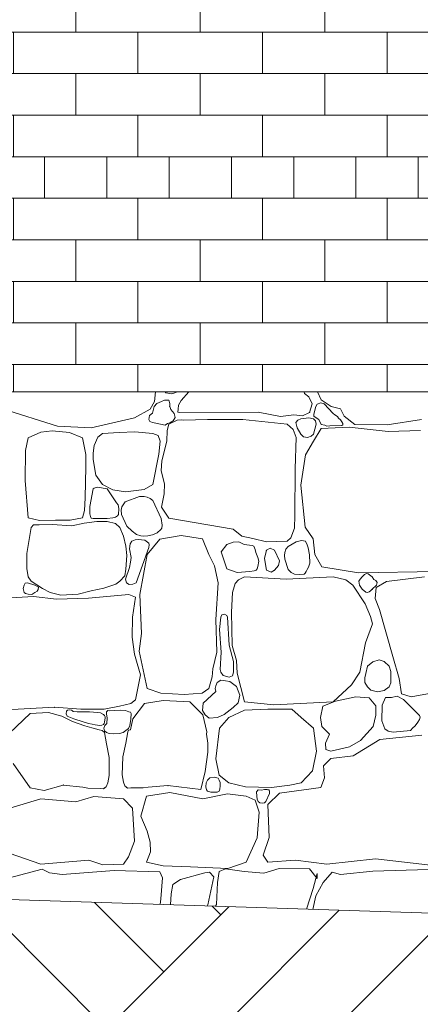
# Model space of a CAD drawing. Header units: millimetres. Extents: x 16408 to 141596, y -21057 to 26364.
# Tile 121 of 138: x 81948 to 82594, y -5567 to -3980. Entities that reach past the tile are written whole.
import ezdxf

# ---------------------------------------------------------------- set-up
doc = ezdxf.new("R2010")
doc.units = ezdxf.units.MM
doc.header["$MEASUREMENT"] = 0
doc.linetypes.add('Wipeout_Contour', pattern=[1000, 0, -1000])
doc.layers.add('0_Nr_pióra__1', color=7, linetype='Continuous', lineweight=13)
doc.layers.add('0_Nr_pióra__101', color=7, linetype='Continuous', lineweight=5, true_color=0xb2b2b2)
doc.layers.add('_elementy3d_Nr_pióra__101', color=7, linetype='Continuous', lineweight=5, true_color=0xb2b2b2)
doc.layers.add('_elementy3d', color=7, linetype='Continuous')

# ---------------------------------------------------------------- blocks, each defined once
blk = doc.blocks.new('*X4')
at = {"layer": '_elementy3d_Nr_pióra__101', "color": 253, "linetype": 'Continuous', "lineweight": 5, "true_color": 0xb2b2b2}
for p, q in [((82166.9, -4580), (82165.2, -4595.4)), ((82182.4, -4580), (82183.8, -4581.8)), ((82183.8, -4581.8), (82186.6, -4582.4)), ((82186.6, -4582.4), (82192.2, -4583.4)), ((82192.2, -4583.4), (82196.7, -4582.1)), ((82196.7, -4582.1), (82202.6, -4580)), ((82220.5, -4580), (82208.3, -4594.2)), ((82407.4, -4582.8), (82407, -4580)), ((82414.4, -4588.3), (82407.4, -4582.8)), ((82428.3, -4580), (82434.4, -4592.7)), ((82165.2, -4595.4), (82158.5, -4607.8)), ((82164.7, -4603.4), (82162.2, -4614.2)), ((82169.3, -4599), (82164.7, -4603.4)), ((82176.4, -4595.8), (82169.3, -4599)), ((82181.7, -4593.6), (82176.4, -4595.8)), ((82188.2, -4593.7), (82181.7, -4593.6)), ((82190.3, -4598.6), (82188.2, -4593.7)), ((82190, -4603.4), (82190.3, -4598.6)), ((82191.7, -4608.3), (82190, -4603.4)), ((82203.9, -4601.7), (82203.3, -4608)), ((82208.3, -4594.2), (82203.9, -4601.7)), ((82419.6, -4599.6), (82414.4, -4588.3)), ((82415.6, -4613.3), (82419.6, -4599.6)), ((82427.6, -4600.1), (82425.4, -4603.9)), ((82433.6, -4598), (82427.6, -4600.1)), ((82438.9, -4599.6), (82433.6, -4598)), ((82434.4, -4592.7), (82450.5, -4603.4)), ((82453.4, -4614.9), (82438.9, -4599.6)), ((82450.5, -4603.4), (82465.4, -4607.3)), ((82008.9, -4635.5), (81920, -4607.6)), ((82158.5, -4607.8), (82133, -4621.9)), ((82157.5, -4618), (82156.1, -4624.7)), ((82162.2, -4614.2), (82157.5, -4618)), ((82196.9, -4615.2), (82191.7, -4608.3)), ((82198.4, -4621.5), (82196.9, -4615.2)), ((82203.3, -4608), (82203.2, -4612.9)), ((82203.2, -4612.9), (82205.8, -4613.3)), ((82205.8, -4613.3), (82332.6, -4613)), ((82332.6, -4613), (82368.6, -4620)), ((82368.6, -4620), (82389.9, -4617)), ((82389.9, -4617), (82404, -4618.5)), ((82404, -4618.5), (82415.6, -4613.3)), ((82425.4, -4603.9), (82422.2, -4616.2)), ((82422.2, -4616.2), (82422.4, -4619.3)), ((82422.4, -4619.3), (82424.3, -4621)), ((82456.5, -4617.2), (82453.4, -4614.9)), ((82460.8, -4620), (82456.5, -4617.2)), ((82465.4, -4607.3), (82471.1, -4619)), ((82471.1, -4619), (82488.7, -4632.6)), ((82133, -4621.9), (82063.2, -4638.2)), ((82156.1, -4624.7), (82158, -4627.8)), ((82158, -4627.8), (82159.3, -4628.2)), ((82159.3, -4628.2), (82162, -4629.6)), ((82162, -4629.6), (82164.7, -4629.9)), ((82164.7, -4629.9), (82182.5, -4633.8)), ((82182.5, -4633.8), (82186.4, -4630.9)), ((82188.5, -4632.3), (82185.6, -4642.3)), ((82186.4, -4630.9), (82190, -4629.9)), ((82202.1, -4625.5), (82188.5, -4632.3)), ((82190, -4629.9), (82195.5, -4626.9)), ((82195.5, -4626.9), (82197.3, -4624.3)), ((82197.3, -4624.3), (82198.4, -4621.5)), ((82209, -4625.1), (82202.1, -4625.5)), ((82212.3, -4625.7), (82209, -4625.1)), ((82250.7, -4624.7), (82212.3, -4625.7)), ((82307.9, -4624.4), (82250.7, -4624.7)), ((82379.2, -4632.3), (82307.9, -4624.4)), ((82388.8, -4640.8), (82379.2, -4632.3)), ((82396.4, -4625.5), (82393.6, -4629.4)), ((82393.6, -4629.4), (82395.4, -4637.9)), ((82401.5, -4623.4), (82396.4, -4625.5)), ((82414.1, -4622.1), (82401.5, -4623.4)), ((82421.6, -4623.4), (82414.1, -4622.1)), ((82425.2, -4626.8), (82421.6, -4623.4)), ((82421.6, -4648.2), (82426.1, -4632.2)), ((82424.3, -4621), (82430.4, -4624.7)), ((82426.1, -4632.2), (82425.2, -4626.8)), ((82430.4, -4624.7), (82434.3, -4632.7)), ((82434.3, -4632.7), (82439.9, -4633.8)), ((82439.9, -4633.8), (82443.2, -4635.2)), ((82443.2, -4635.2), (82448.1, -4634.9)), ((82448.1, -4634.9), (82467.5, -4634.3)), ((82462.3, -4622.7), (82460.8, -4620)), ((82465.4, -4625.4), (82462.3, -4622.7)), ((82467.7, -4628.6), (82465.4, -4625.4)), ((82467.5, -4634.3), (82469, -4633.2)), ((82468.9, -4631.2), (82467.7, -4628.6)), ((82469, -4633.2), (82468.9, -4631.2)), ((82488.7, -4632.6), (82540.7, -4633.1)), ((82540.7, -4633.1), (82596.2, -4624.4)), ((81982, -4644.8), (81961.7, -4654.4)), ((82000.2, -4642.7), (81982, -4644.8)), ((82028, -4645.5), (82000.2, -4642.7)), ((82063.2, -4638.2), (82008.9, -4635.5)), ((82049.4, -4654.4), (82028, -4645.5)), ((82081.2, -4647.2), (82073.7, -4653.1)), ((82108.1, -4645.5), (82081.2, -4647.2)), ((82133.4, -4644.6), (82108.1, -4645.5)), ((82162.6, -4647.2), (82133.4, -4644.6)), ((82171.3, -4650.5), (82162.6, -4647.2)), ((82174.5, -4659.7), (82171.3, -4650.5)), ((82185.6, -4642.3), (82185.3, -4659.4)), ((82393.8, -4653.8), (82388.8, -4640.8)), ((82395.4, -4637.9), (82401.5, -4648.2)), ((82401.5, -4648.2), (82405.5, -4652.8)), ((82418.1, -4651.6), (82421.6, -4648.2)), ((82434.4, -4639.3), (82421.6, -4659.8)), ((82479.5, -4636.8), (82434.4, -4639.3)), ((82542.4, -4644), (82479.5, -4636.8)), ((82594.7, -4642.2), (82542.4, -4644)), ((81961.7, -4654.4), (81957.4, -4674.5)), ((82054.6, -4681.1), (82049.4, -4654.4)), ((82068.2, -4666.7), (82066.1, -4678.8)), ((82073.7, -4653.1), (82068.2, -4666.7)), ((82172.1, -4680.3), (82174.5, -4659.7)), ((82185.3, -4659.4), (82177.2, -4691.5)), ((82392.5, -4704.2), (82393.8, -4653.8)), ((82405.5, -4652.8), (82412, -4653.5)), ((82421.6, -4659.8), (82408.7, -4681.6)), ((82412, -4653.5), (82418.1, -4651.6)), ((81957.4, -4674.5), (81956.4, -4723)), ((82054.4, -4700.9), (82054.6, -4681.1)), ((82066.1, -4678.8), (82066.3, -4689)), ((82162.6, -4729.2), (82172.1, -4680.3)), ((82408.7, -4681.6), (82401.5, -4730.4)), ((82066.3, -4689), (82070.4, -4714.1)), ((82177.2, -4691.5), (82176.1, -4707.2)), ((82053.7, -4751.1), (82054.4, -4700.9)), ((82070.4, -4714.1), (82081.2, -4729.2)), ((82176.1, -4707.2), (82181.6, -4728.2)), ((82391.8, -4779.6), (82392.5, -4704.2)), ((81956.4, -4723), (81961.7, -4783.2)), ((82081.2, -4729.2), (82098, -4737.8)), ((82148.6, -4737.5), (82162.6, -4729.2)), ((82181.6, -4728.2), (82180.7, -4744.6)), ((82401.5, -4730.4), (82408.4, -4798)), ((82066.3, -4736.4), (82061, -4764.8)), ((82068.2, -4735.1), (82066.3, -4736.4)), ((82073.3, -4733.7), (82068.2, -4735.1)), ((82088.9, -4736.4), (82073.3, -4733.7)), ((82099.5, -4752.4), (82088.9, -4736.4)), ((82098, -4737.8), (82118.5, -4741.1)), ((82118.5, -4741.1), (82148.6, -4737.5)), ((82180.7, -4744.6), (82176.4, -4766.1)), ((82052.2, -4771.2), (82053.7, -4751.1)), ((82104.1, -4758.9), (82099.5, -4752.4)), ((82106.9, -4762), (82104.1, -4758.9)), ((82107.8, -4768), (82106.9, -4762)), ((82117.9, -4757.4), (82112.6, -4765.5)), ((82140.9, -4749), (82117.9, -4757.4)), ((82148.5, -4748.7), (82140.9, -4749)), ((82153.3, -4749.8), (82148.5, -4748.7)), ((82158.4, -4752), (82153.3, -4749.8)), ((82162.5, -4755.4), (82158.4, -4752)), ((82176, -4784), (82162.5, -4755.4)), ((82049.4, -4783.2), (82052.2, -4771.2)), ((82061, -4764.8), (82060.8, -4776.9)), ((82060.8, -4776.9), (82062.3, -4781.1)), ((82105.8, -4779.8), (82107, -4777.8)), ((82107, -4777.8), (82107.8, -4768)), ((82112.6, -4765.5), (82111.4, -4770.9)), ((82111.4, -4770.9), (82112.3, -4777.6)), ((82112.3, -4777.6), (82120.6, -4796.8)), ((82176.4, -4766.1), (82188.5, -4783.9)), ((81961.7, -4783.2), (81979.9, -4787.3)), ((82000, -4794.1), (81979.2, -4794.4)), ((81979.9, -4787.3), (82005.4, -4787)), ((82031.8, -4796.1), (82000, -4794.1)), ((82005.4, -4787), (82029.5, -4786.9)), ((82029.5, -4786.9), (82049.4, -4783.2)), ((82051.8, -4791.7), (82031.8, -4796.1)), ((82072.2, -4788.9), (82051.8, -4791.7)), ((82062.3, -4781.1), (82063.3, -4783.5)), ((82063.3, -4783.5), (82066.3, -4784)), ((82066.3, -4784), (82088.9, -4784)), ((82089.2, -4789.2), (82072.2, -4788.9)), ((82088.9, -4784), (82098.2, -4783.2)), ((82102.4, -4792.1), (82089.2, -4789.2)), ((82098.2, -4783.2), (82102.6, -4782.2)), ((82109.6, -4798.9), (82102.4, -4792.1)), ((82102.6, -4782.2), (82105.8, -4779.8)), ((82177.7, -4794.9), (82176, -4784)), ((82188.5, -4783.9), (82292.5, -4801.6)), ((82391.3, -4799.7), (82391.8, -4779.6)), ((81966.4, -4798.9), (81959.1, -4840.8)), ((81970.2, -4794.7), (81966.4, -4798.9)), ((81979.2, -4794.4), (81970.2, -4794.7)), ((82115.4, -4812.6), (82109.6, -4798.9)), ((82120.6, -4796.8), (82129.5, -4804.4)), ((82129.5, -4804.4), (82136.4, -4809.8)), ((82136.4, -4809.8), (82143.2, -4812.3)), ((82162.2, -4810.3), (82169.4, -4807.2)), ((82169.4, -4807.2), (82175.4, -4802.2)), ((82175.4, -4802.2), (82177.1, -4799.6)), ((82177.1, -4799.6), (82177.7, -4794.9)), ((82292.5, -4801.6), (82306.3, -4812.5)), ((82385.3, -4815.5), (82391.3, -4799.7)), ((82408.4, -4798), (82421.3, -4817.1)), ((82118.8, -4828.6), (82115.4, -4812.6)), ((82125.9, -4825.3), (82125.2, -4833)), ((82129, -4821), (82125.9, -4825.3)), ((82134.3, -4818.8), (82129, -4821)), ((82139, -4818.2), (82134.3, -4818.8)), ((82149.6, -4819.4), (82139, -4818.2)), ((82143.2, -4812.3), (82147.4, -4812.6)), ((82147.4, -4812.6), (82154.6, -4812.1)), ((82156.4, -4823.8), (82149.6, -4819.4)), ((82173.9, -4817.8), (82153.3, -4842.1)), ((82154.6, -4812.1), (82162.2, -4810.3)), ((82156.7, -4826.7), (82156.4, -4823.8)), ((82208.6, -4811.4), (82173.9, -4817.8)), ((82242.7, -4816.9), (82208.6, -4811.4)), ((82252.9, -4842.1), (82242.7, -4816.9)), ((82292.4, -4822.4), (82281.9, -4826)), ((82300.4, -4821.8), (82292.4, -4822.4)), ((82302.2, -4822.6), (82300.4, -4821.8)), ((82310.1, -4826), (82302.2, -4822.6)), ((82306.3, -4812.5), (82324.1, -4816.7)), ((82324.1, -4816.7), (82346.1, -4821.7)), ((82346.1, -4821.7), (82379.2, -4820.6)), ((82379.2, -4820.6), (82385.3, -4815.5)), ((82393.9, -4821.8), (82381.2, -4829.2)), ((82402.7, -4819.8), (82393.9, -4821.8)), ((82408.9, -4820.7), (82402.7, -4819.8)), ((82411.4, -4826.8), (82408.9, -4820.7)), ((82421.3, -4817.1), (82423.8, -4842.1)), ((81959.1, -4840.8), (81959.5, -4864.6)), ((82120.7, -4843.8), (82118.8, -4828.6)), ((82125.2, -4833), (82127.5, -4847)), ((82135.5, -4887.9), (82156.3, -4830.9)), ((82156.3, -4830.9), (82156.7, -4826.7)), ((82281.9, -4826), (82272.7, -4837.7)), ((82272.7, -4837.7), (82281.9, -4865.4)), ((82323, -4827.5), (82310.1, -4826)), ((82325.5, -4828.7), (82323, -4827.5)), ((82327.8, -4834.2), (82325.5, -4828.7)), ((82328.7, -4838.9), (82327.8, -4834.2)), ((82331.8, -4847), (82328.7, -4838.9)), ((82345.8, -4835.4), (82342.6, -4848.6)), ((82351.9, -4832.2), (82345.8, -4835.4)), ((82358.9, -4835.4), (82351.9, -4832.2)), ((82366.8, -4852.3), (82358.9, -4835.4)), ((82375.6, -4838.9), (82374.8, -4844.1)), ((82377.1, -4833.5), (82375.6, -4838.9)), ((82381.2, -4829.2), (82377.1, -4833.5)), ((82413.2, -4831.4), (82411.4, -4826.8)), ((82415.3, -4842.7), (82413.2, -4831.4)), ((82119.1, -4865.9), (82120.7, -4843.8)), ((82126.4, -4854.4), (82124.8, -4863)), ((82127.5, -4847), (82126.4, -4854.4)), ((82153.3, -4842.1), (82141.7, -4906.5)), ((82262.1, -4860.7), (82252.9, -4842.1)), ((82333.4, -4853), (82331.8, -4847)), ((82332.1, -4861.4), (82333.4, -4853)), ((82342.6, -4848.6), (82345.8, -4867.6)), ((82365.6, -4860.2), (82366.8, -4852.3)), ((82374.8, -4844.1), (82375.7, -4850)), ((82375.7, -4850), (82381.2, -4866.4)), ((82413.6, -4862.6), (82415.9, -4856)), ((82415.9, -4856), (82415.3, -4842.7)), ((82423.8, -4842.1), (82435.4, -4862.4)), ((81959.5, -4864.6), (81961.5, -4878.5)), ((82117.5, -4876.4), (82119.1, -4865.9)), ((82124.8, -4863), (82118.7, -4881.8)), ((82267.8, -4887.9), (82262.1, -4860.7)), ((82281.9, -4865.4), (82298.7, -4871.1)), ((82298.7, -4871.1), (82319, -4869.9)), ((82319, -4869.9), (82326.2, -4868.6)), ((82326.2, -4868.6), (82329.6, -4867.3)), ((82329.6, -4867.3), (82330.7, -4865.4)), ((82330.7, -4865.4), (82332.1, -4861.4)), ((82345.8, -4867.6), (82353.6, -4870.9)), ((82353.6, -4870.9), (82358.9, -4867.6)), ((82358.9, -4867.6), (82365.6, -4860.2)), ((82381.2, -4866.4), (82385.8, -4871.4)), ((82385.8, -4871.4), (82391.1, -4874.2)), ((82406.7, -4874.1), (82408.4, -4872.1)), ((82408.4, -4872.1), (82410.2, -4869.7)), ((82410.2, -4869.7), (82411.4, -4866.4)), ((82411.4, -4866.4), (82413.6, -4862.6)), ((82435.4, -4862.4), (82494.6, -4871.6)), ((82494.6, -4871.6), (82620.7, -4869.6)), ((82507.1, -4872.9), (82503.9, -4874.3)), ((82510.2, -4873.6), (82507.1, -4872.9)), ((82516.7, -4878.5), (82510.2, -4873.6)), ((81956.6, -4888.5), (81954.9, -4891.5)), ((81960.6, -4887.8), (81956.6, -4888.5)), ((81972.3, -4891.5), (81960.6, -4887.8)), ((81961.5, -4878.5), (81966.4, -4885.4)), ((81966.4, -4885.4), (81984.7, -4896.9)), ((82103, -4890.1), (82109.6, -4885.4)), ((82109.6, -4885.4), (82117.5, -4876.4)), ((82118.7, -4881.8), (82120.1, -4888.2)), ((82120.1, -4888.2), (82124.4, -4890.5)), ((82130.5, -4890.2), (82135.5, -4887.9)), ((82264, -4947.1), (82267.8, -4887.9)), ((82295.5, -4888.9), (82291.3, -4903.8)), ((82300.7, -4883), (82295.5, -4888.9)), ((82310.6, -4878.5), (82300.7, -4883)), ((82378, -4882.2), (82310.6, -4878.5)), ((82453.4, -4878.5), (82378, -4882.2)), ((82391.1, -4874.2), (82398.5, -4874.3)), ((82398.5, -4874.3), (82406.7, -4874.1)), ((82474.1, -4883), (82453.4, -4878.5)), ((82485.5, -4891.9), (82474.1, -4883)), ((82497, -4882.2), (82494.9, -4885.5)), ((82494.9, -4885.5), (82496, -4891.7)), ((82500.6, -4878.5), (82497, -4882.2)), ((82503.9, -4874.3), (82500.6, -4878.5)), ((82519.4, -4882.4), (82516.7, -4878.5)), ((82522.4, -4884), (82519.4, -4882.4)), ((82524.3, -4887.2), (82522.4, -4884)), ((82539.7, -4885.7), (82523.1, -4895.6)), ((82523.7, -4891.5), (82524.3, -4887.2)), ((82600.9, -4878.5), (82539.7, -4885.7)), ((81954.9, -4891.5), (81953.2, -4897.1)), ((81953.2, -4897.1), (81954.9, -4903.7)), ((81954.9, -4903.7), (81957.3, -4905.4)), ((81967.2, -4906.6), (81972.3, -4903.7)), ((81977.9, -4895.2), (81972.3, -4891.5)), ((81972.3, -4903.7), (81976, -4901.5)), ((81976, -4901.5), (81977.6, -4898.8)), ((81977.6, -4898.8), (81977.9, -4895.2)), ((81984.7, -4896.9), (81997, -4903.7)), ((81997, -4903.7), (82014.1, -4907.6)), ((82042, -4906.1), (82062.9, -4900.9)), ((82062.9, -4900.9), (82083.5, -4896.4)), ((82083.5, -4896.4), (82103, -4890.1)), ((82124.4, -4890.5), (82130.5, -4890.2)), ((82291.3, -4903.8), (82289.6, -4935)), ((82505, -4921.9), (82485.5, -4891.9)), ((82496, -4891.7), (82500.6, -4898.3)), ((82500.6, -4898.3), (82506.2, -4902.8)), ((82506.2, -4902.8), (82509, -4903.6)), ((82509, -4903.6), (82511.9, -4902.7)), ((82511.9, -4902.7), (82514, -4900.6)), ((82514, -4900.6), (82516.7, -4898.3)), ((82516.7, -4898.3), (82523.7, -4891.5)), ((82523.1, -4895.6), (82521.4, -4913.2)), ((81969.9, -4910.2), (81925.1, -4912.9)), ((81957.3, -4905.4), (81961.3, -4906.3)), ((81961.3, -4906.3), (81967.2, -4906.6)), ((82007.2, -4914.4), (81969.9, -4910.2)), ((82058.8, -4912.7), (82007.2, -4914.4)), ((82014.1, -4907.6), (82042, -4906.1)), ((82124, -4907), (82058.8, -4912.7)), ((82134.9, -4911.1), (82124, -4907)), ((82129.8, -4943.2), (82134.9, -4911.1)), ((82141.7, -4906.5), (82144.2, -4969.7)), ((82521.4, -4913.2), (82528.4, -4930.8)), ((82289.6, -4935), (82290.8, -4989.2)), ((82513.7, -4942.2), (82505, -4921.9)), ((82528.4, -4930.8), (82549.9, -5006.6)), ((82129.3, -4975.7), (82129.8, -4943.2)), ((82266, -4999.6), (82264, -4947.1)), ((82272.2, -4943.2), (82270.4, -4963.3)), ((82274.1, -4939.7), (82272.2, -4943.2)), ((82278, -4938.3), (82274.1, -4939.7)), ((82281.8, -4940.8), (82278, -4938.3)), ((82282.9, -4943.2), (82281.8, -4940.8)), ((82286, -4988.6), (82282.9, -4943.2)), ((82517.2, -4954.1), (82513.7, -4942.2)), ((82270.4, -4963.3), (82273.1, -4999.9)), ((82505.8, -4984.5), (82517.2, -4954.1)), ((82133.1, -5002.9), (82129.3, -4975.7)), ((82144.2, -4969.7), (82140.7, -4998.2)), ((82496.4, -5032.1), (82505.8, -4984.5)), ((82140.7, -4998.2), (82153.3, -5058.1)), ((82259.3, -5026.6), (82266, -4999.6)), ((82273.1, -4999.9), (82271, -5027.5)), ((82292.8, -5014.7), (82286, -4988.6)), ((82290.8, -4989.2), (82297.5, -5013)), ((82137.3, -5018.1), (82133.1, -5002.9)), ((82292.7, -5032.1), (82292.8, -5014.7)), ((82297.5, -5013), (82298.7, -5033.6)), ((82517.6, -5015.1), (82508.9, -5022.2)), ((82527.9, -5012.2), (82517.6, -5015.1)), ((82536.1, -5014.6), (82527.9, -5012.2)), ((82544.1, -5022.2), (82536.1, -5014.6)), ((82549.9, -5006.6), (82560.3, -5042.2)), ((82142.6, -5036.1), (82137.3, -5018.1)), ((82258.1, -5039.5), (82259.3, -5026.6)), ((82271, -5027.5), (82272.2, -5032.1)), ((82272.2, -5032.1), (82275.9, -5037.2)), ((82291, -5037.7), (82292.7, -5032.1)), ((82483, -5052.2), (82496.4, -5032.1)), ((82508.9, -5022.2), (82506.1, -5033.9)), ((82546.4, -5030.8), (82544.1, -5022.2)), ((82546.7, -5040.2), (82546.4, -5030.8)), ((82134.9, -5076.4), (82142.6, -5036.1)), ((82252.9, -5058.1), (82258.1, -5039.5)), ((82272.2, -5044.8), (82266.2, -5048.8)), ((82279.6, -5045.7), (82272.2, -5044.8)), ((82275.9, -5037.2), (82285.9, -5040.3)), ((82286.6, -5046.8), (82279.6, -5045.7)), ((82285.9, -5040.3), (82291, -5037.7)), ((82297.7, -5055.1), (82286.6, -5046.8)), ((82298.7, -5033.6), (82310.6, -5079.9)), ((82504.9, -5041.2), (82504.8, -5048.6)), ((82506.1, -5033.9), (82504.9, -5041.2)), ((82546.7, -5049.2), (82546.7, -5040.2)), ((82560.3, -5042.2), (82563.7, -5066.8)), ((82153.3, -5058.1), (82175.6, -5065.8)), ((82242, -5065.8), (82252.9, -5058.1)), ((82264.4, -5063.3), (82243.6, -5081.8)), ((82264.4, -5054.2), (82263, -5058.4)), ((82263, -5058.4), (82264.4, -5063.3)), ((82266.2, -5048.8), (82264.4, -5054.2)), ((82303, -5069.1), (82297.7, -5055.1)), ((82453.4, -5079.9), (82483, -5052.2)), ((82504.8, -5048.6), (82508.9, -5055.4)), ((82508.9, -5055.4), (82514.1, -5061)), ((82514.1, -5061), (82525.2, -5063.8)), ((82525.2, -5063.8), (82535.9, -5061.7)), ((82535.9, -5061.7), (82544.1, -5055.4)), ((82544.1, -5055.4), (82546.7, -5049.2)), ((82579.3, -5072), (82635.8, -5061.6)), ((82127.3, -5082.4), (82134.9, -5076.4)), ((82149.1, -5082.6), (82179.1, -5077.9)), ((82175.6, -5065.8), (82213.3, -5068)), ((82179.1, -5077.9), (82222.2, -5079.9)), ((82213.3, -5068), (82242, -5065.8)), ((82222.2, -5079.9), (82243.2, -5100.9)), ((82300.2, -5081.2), (82303, -5069.1)), ((82310.6, -5079.9), (82357.9, -5084.8)), ((82357.9, -5084.8), (82453.4, -5079.9)), ((82457.5, -5078.7), (82436.9, -5086.8)), ((82490.4, -5071.7), (82457.5, -5078.7)), ((82511.5, -5073.5), (82490.4, -5071.7)), ((82522.6, -5086.3), (82511.5, -5073.5)), ((82538.2, -5072.7), (82532.7, -5085.1)), ((82547.9, -5073), (82538.2, -5072.7)), ((82556.6, -5070.8), (82547.9, -5073)), ((82567, -5075.9), (82556.6, -5070.8)), ((82563.7, -5066.8), (82579.3, -5072)), ((82592.7, -5101.7), (82567, -5075.9)), ((81915.5, -5093.1), (82004.2, -5088.6)), ((82004.2, -5088.6), (82046.4, -5091.8)), ((82023.2, -5095.1), (82022.6, -5099.1)), ((82025, -5093.1), (82023.2, -5095.1)), ((82028.6, -5092.8), (82025, -5093.1)), ((82031.2, -5093.3), (82028.6, -5092.8)), ((82033.1, -5094.2), (82031.2, -5093.3)), ((82034.2, -5095.4), (82033.1, -5094.2)), ((82040.6, -5095.9), (82034.2, -5095.4)), ((82046.4, -5091.8), (82084.1, -5091.8)), ((82084.1, -5091.8), (82109.1, -5086.8)), ((82089.8, -5094), (82088, -5095.8)), ((82092.1, -5094.3), (82089.8, -5094)), ((82100, -5093.7), (82092.1, -5094.3)), ((82111.2, -5093.2), (82100, -5093.7)), ((82109.1, -5086.8), (82127.3, -5082.4)), ((82118.5, -5093.9), (82111.2, -5093.2)), ((82124, -5095.8), (82118.5, -5093.9)), ((82130.2, -5107.3), (82149.1, -5082.6)), ((82243.6, -5081.8), (82243, -5093.9)), ((82243, -5093.9), (82247.3, -5100.5)), ((82277.6, -5100.3), (82292.2, -5089)), ((82310.6, -5093.5), (82285.3, -5105.2)), ((82292.2, -5089), (82300.2, -5081.2)), ((82348.2, -5091.5), (82310.6, -5093.5)), ((82386.9, -5091.8), (82348.2, -5091.5)), ((82402.2, -5105.2), (82386.9, -5091.8)), ((82436.9, -5086.8), (82433.2, -5104.8)), ((82522.4, -5101.2), (82522.6, -5086.3)), ((82532.7, -5085.1), (82532.3, -5110.6)), ((81964.9, -5098.6), (81931.6, -5130.3)), ((81994.1, -5097), (81964.9, -5098.6)), ((82015.9, -5102.9), (81994.1, -5097)), ((82033, -5111.7), (82015.9, -5102.9)), ((82022.6, -5099.1), (82024.3, -5102.9)), ((82024.3, -5102.9), (82035, -5107.4)), ((82053, -5118.5), (82033, -5111.7)), ((82035, -5107.4), (82050.1, -5112.2)), ((82060.5, -5095.8), (82040.6, -5095.9)), ((82073.3, -5097), (82060.5, -5095.8)), ((82078.3, -5097.8), (82073.3, -5097)), ((82082.9, -5100), (82078.3, -5097.8)), ((82084.8, -5101.7), (82082.9, -5100)), ((82084.7, -5112.4), (82085.4, -5109)), ((82085.9, -5103.9), (82084.8, -5101.7)), ((82085.4, -5109), (82085.6, -5106.4)), ((82085.6, -5106.4), (82085.9, -5103.9)), ((82088, -5095.8), (82087.8, -5099.6)), ((82087.8, -5099.6), (82088.9, -5105.7)), ((82088.9, -5105.7), (82088.3, -5114.6)), ((82126.4, -5096.2), (82124, -5095.8)), ((82125.6, -5117.8), (82127.2, -5107.8)), ((82127.6, -5098.8), (82126.4, -5096.2)), ((82126.4, -5125.2), (82130.2, -5107.3)), ((82127.2, -5107.8), (82127.6, -5098.8)), ((82243.2, -5100.9), (82249.6, -5128.3)), ((82247.3, -5100.5), (82253.3, -5106.2)), ((82253.3, -5106.2), (82267, -5105.2)), ((82267, -5105.2), (82277.6, -5100.3)), ((82285.3, -5105.2), (82270.2, -5122.2)), ((82421.6, -5122.5), (82402.2, -5105.2)), ((82433.2, -5104.8), (82435.2, -5119.8)), ((82518.1, -5119.6), (82522.4, -5101.2)), ((82532.3, -5110.6), (82536.8, -5123.1)), ((82590.2, -5112.7), (82593.1, -5108.5)), ((82593.7, -5104.3), (82592.7, -5101.7)), ((82593.1, -5108.5), (82593.7, -5104.3)), ((82050.1, -5112.2), (82059.1, -5114.6)), ((82064, -5121.9), (82053, -5118.5)), ((82059.1, -5114.6), (82064.8, -5115.6)), ((82075.9, -5125), (82064, -5121.9)), ((82064.8, -5115.6), (82069.4, -5117.1)), ((82069.4, -5117.1), (82076.9, -5117.8)), ((82080.9, -5126), (82075.9, -5125)), ((82076.9, -5117.8), (82080.3, -5117.5)), ((82080.3, -5117.5), (82082.9, -5116.3)), ((82084.9, -5129.3), (82080.9, -5126)), ((82082.9, -5116.3), (82084.2, -5114.7)), ((82085.4, -5118.1), (82083.8, -5122)), ((82083.8, -5122), (82084.6, -5126.3)), ((82084.2, -5114.7), (82084.7, -5112.4)), ((82084.6, -5126.3), (82088, -5129.3)), ((82088.3, -5114.6), (82085.4, -5118.1)), ((82114.8, -5129.3), (82123.2, -5122.7)), ((82122.4, -5128.3), (82123.4, -5125.5)), ((82123.2, -5122.7), (82125.6, -5117.8)), ((82123.4, -5125.5), (82126.4, -5125.2)), ((82270.2, -5122.2), (82264.3, -5171.5)), ((82426.8, -5159.4), (82421.6, -5122.5)), ((82435.2, -5119.8), (82447.6, -5131.9)), ((82497.6, -5142.3), (82518.1, -5119.6)), ((82536.8, -5123.1), (82542.5, -5127.3)), ((82542.5, -5127.3), (82550.4, -5128.7)), ((82550.4, -5128.7), (82578.1, -5126)), ((82578.1, -5126), (82581.9, -5121.8)), ((82581.8, -5122), (82586, -5118.3)), ((82586, -5118.3), (82590.2, -5112.7)), ((82088, -5147.7), (82084.9, -5129.3)), ((82088, -5129.3), (82092.4, -5130.6)), ((82092.4, -5130.6), (82099.5, -5131.3)), ((82099.5, -5131.3), (82108.7, -5131.1)), ((82108.7, -5131.1), (82114.8, -5129.3)), ((82118.8, -5146.6), (82122.4, -5128.3)), ((82249.6, -5128.3), (82249.1, -5132.1)), ((82249.1, -5132.1), (82251.5, -5146.2)), ((82447.6, -5131.9), (82441.4, -5146.5)), ((82479.8, -5152.5), (82497.6, -5142.3)), ((82529.1, -5140.8), (82485.7, -5167.1)), ((82596.4, -5133.4), (82529.1, -5140.8)), ((82092, -5169.8), (82088, -5147.7)), ((82114.2, -5168.6), (82118.8, -5146.6)), ((82251.5, -5146.2), (82251.6, -5161)), ((82441.4, -5146.5), (82441.6, -5156.9)), ((82441.6, -5156.9), (82449.6, -5159.2)), ((82449.6, -5159.2), (82479.8, -5152.5)), ((82092, -5198.6), (82092, -5169.8)), ((82113.4, -5197.5), (82114.2, -5168.6)), ((82251.6, -5161), (82247.1, -5191.9)), ((82264.3, -5171.5), (82269.5, -5198)), ((82420.1, -5190.9), (82426.8, -5159.4)), ((82449.6, -5171.3), (82437.9, -5183.2)), ((82485.7, -5167.1), (82449.6, -5171.3)), ((81937.5, -5179.3), (81964.9, -5218.6)), ((82402.2, -5210.2), (82420.1, -5190.9)), ((82437.9, -5183.2), (82439.6, -5202.5)), ((82089.9, -5210.3), (82092, -5198.6)), ((82115.2, -5209.2), (82113.4, -5197.5)), ((82247.1, -5191.9), (82239.9, -5220.9)), ((82250.9, -5206.2), (82248.6, -5210.3)), ((82254.8, -5202.6), (82250.9, -5206.2)), ((82261.5, -5201.1), (82254.8, -5202.6)), ((82268.2, -5202.7), (82261.5, -5201.1)), ((82269.5, -5206.2), (82268.2, -5202.7)), ((82269.5, -5198), (82285.3, -5210.2)), ((82271, -5210), (82269.5, -5206.2)), ((82439.6, -5202.5), (82433.9, -5218.1)), ((81964.9, -5218.6), (81987.1, -5222.8)), ((81987.1, -5222.8), (82018, -5214)), ((82018, -5214), (82049.9, -5217.5)), ((82049.9, -5217.5), (82057.9, -5219)), ((82057.9, -5219), (82077.8, -5219.3)), ((82077.8, -5219.3), (82082.9, -5219.9)), ((82082.9, -5219.9), (82084.9, -5218.6)), ((82084.9, -5218.6), (82087.5, -5216.6)), ((82087.5, -5216.6), (82089.9, -5210.3)), ((82117.4, -5215.5), (82115.2, -5209.2)), ((82119.9, -5217.6), (82117.4, -5215.5)), ((82121.9, -5219), (82119.9, -5217.6)), ((82127, -5218.5), (82121.9, -5219)), ((82146.9, -5218.7), (82127, -5218.5)), ((82154.9, -5217.5), (82146.9, -5218.7)), ((82186.9, -5214.8), (82154.9, -5217.5)), ((82239.9, -5220.9), (82186.9, -5214.8)), ((82248.6, -5210.3), (82248.1, -5216.7)), ((82248.1, -5216.7), (82249, -5221.6)), ((82249, -5221.6), (82250.9, -5223.8)), ((82269.5, -5223.8), (82270.5, -5220.5)), ((82270.5, -5220.5), (82271.2, -5215.3)), ((82271.2, -5215.3), (82271, -5210)), ((82285.3, -5210.2), (82312.3, -5216.6)), ((82312.3, -5216.6), (82354.2, -5217.9)), ((82332.5, -5221.6), (82330.1, -5225)), ((82337.8, -5222), (82332.5, -5221.6)), ((82342.9, -5220.9), (82337.8, -5222)), ((82347, -5221.1), (82342.9, -5220.9)), ((82348.3, -5221.6), (82347, -5221.1)), ((82350.3, -5221.9), (82348.3, -5221.6)), ((82350.9, -5224.3), (82350.3, -5221.9)), ((82354.2, -5217.9), (82383.7, -5214.4)), ((82433.9, -5218.1), (82367.1, -5227.3)), ((82383.7, -5214.4), (82402.2, -5210.2)), ((81982.1, -5236.2), (81926.6, -5252.8)), ((82038.2, -5240.9), (81982.1, -5236.2)), ((82067.6, -5232.7), (82038.2, -5240.9)), ((82115.2, -5236.2), (82067.6, -5232.7)), ((82130, -5251), (82115.2, -5236.2)), ((82143.4, -5264.4), (82152.6, -5231.7)), ((82152.6, -5231.7), (82190, -5225.8)), ((82190, -5225.8), (82243.5, -5236.2)), ((82243.5, -5236.2), (82282.9, -5228)), ((82250.9, -5223.8), (82256.2, -5225.6)), ((82256.2, -5225.6), (82262.5, -5225.7)), ((82262.5, -5225.7), (82266.6, -5225.3)), ((82266.6, -5225.3), (82269.5, -5223.8)), ((82282.9, -5228), (82313.3, -5231.7)), ((82313.3, -5231.7), (82327.9, -5238.4)), ((82327.9, -5238.4), (82334.4, -5257.5)), ((82330.1, -5225), (82330.4, -5231.7)), ((82330.4, -5231.7), (82330.9, -5236.9)), ((82330.9, -5236.9), (82332.5, -5240.6)), ((82345.2, -5240.6), (82351, -5227.7)), ((82367.1, -5227.3), (82348.2, -5245.6)), ((82351, -5227.7), (82350.9, -5224.3)), ((82133.3, -5304.3), (82130, -5251)), ((82332.5, -5240.6), (82335.1, -5242.5)), ((82335.1, -5242.5), (82339.2, -5243.4)), ((82339.2, -5243.4), (82343, -5242.8)), ((82343, -5242.8), (82345.2, -5240.6)), ((82348.2, -5245.6), (82350.5, -5298.6)), ((82153.3, -5288.4), (82143.4, -5264.4)), ((82334.4, -5257.5), (82331.2, -5299.1)), ((82158.5, -5306), (82153.3, -5288.4)), ((82331.2, -5299.1), (82313.3, -5338.5)), ((82350.5, -5298.6), (82340.6, -5326.8)), ((82123.1, -5329.8), (82133.3, -5304.3)), ((82158.8, -5321.4), (82158.5, -5306)), ((81918.6, -5319.5), (81982.1, -5341.7)), ((82115.2, -5341.7), (82123.1, -5329.8)), ((82152.6, -5338.5), (82158.8, -5321.4)), ((82340.6, -5326.8), (82348.2, -5338.5)), ((82443.6, -5341.7), (82521.9, -5332.8)), ((82521.9, -5332.8), (82610.5, -5343.4)), ((81900, -5371.5), (81983.9, -5349.6)), ((81982.1, -5341.7), (82059.2, -5335)), ((81983.9, -5349.6), (81996.1, -5355.3)), ((82059.2, -5335), (82082.2, -5342.4)), ((82082.2, -5342.4), (82115.2, -5341.7)), ((82179.1, -5344.2), (82152.6, -5338.5)), ((82223.4, -5345.9), (82179.1, -5344.2)), ((82283.4, -5348.4), (82223.4, -5345.9)), ((82279.9, -5349.1), (82269.5, -5353.1)), ((82310.1, -5353.1), (82279.9, -5349.1)), ((82313.3, -5338.5), (82283.4, -5348.4)), ((82366.6, -5348.4), (82341.8, -5356.1)), ((82348.2, -5338.5), (82392.6, -5335.3)), ((82415.6, -5349.1), (82366.6, -5348.4)), ((82392.6, -5335.3), (82443.6, -5341.7)), ((82427.8, -5364.7), (82415.6, -5349.1)), ((81996.1, -5355.3), (82016.1, -5358.3)), ((82016.1, -5358.3), (82100, -5351.6)), ((82100, -5351.6), (82174.1, -5353.8)), ((82174.1, -5353.8), (82178, -5363.7)), ((82178, -5363.7), (82175.8, -5397.2)), ((82246.7, -5355.3), (82207, -5366)), ((82254.1, -5354.3), (82246.7, -5355.3)), ((82251.4, -5407.3), (82261.2, -5361.7)), ((82261.2, -5361.7), (82254.1, -5354.3)), ((82269.5, -5353.1), (82266.8, -5371.2)), ((82341.8, -5356.1), (82310.1, -5353.1)), ((82421.3, -5380.8), (82428, -5356.8)), ((82428, -5356.8), (82427.8, -5364.7)), ((82452, -5354.6), (82437.7, -5370.9)), ((82465.4, -5358.3), (82452, -5354.6)), ((82517.7, -5352.6), (82465.4, -5358.3)), ((82607.3, -5350.4), (82517.7, -5352.6)), ((82194.7, -5374.4), (82192.2, -5389.5)), ((82207, -5366), (82194.7, -5374.4)), ((82266.8, -5371.2), (82265.3, -5406.3)), ((82410.6, -5414.1), (82421.3, -5380.8)), ((82437.7, -5370.9), (82425.8, -5392.5)), ((82175.8, -5397.2), (82174.6, -5406.5)), ((82192.2, -5389.5), (82191.2, -5407.1)), ((82425.8, -5392.5), (82421, -5414.4)), ((82250.4, -5409), (82251.4, -5407.3)), ((82265.3, -5406.3), (82263.5, -5409.4))]:
    blk.add_line(p, q, dxfattribs=at)
for p in [(82190, -4603.4), (82415.6, -4613.3), (82345.8, -4835.4), (82358.9, -4867.6), (82516.7, -4898.3), (82004.2, -5088.6), (82018, -5214), (82084.9, -5218.6), (82084.9, -5218.6), (82119.9, -5217.6), (82119.9, -5217.6), (82186.9, -5214.8)]:
    blk.add_point(p, dxfattribs=at)
blk = doc.blocks.new('Wypełnienie_2_1', base_point=(0, 0))
at = {"color": 254, "linetype": 'Wipeout_Contour', "lineweight": 0, "ltscale": 1023619.489982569}
blk.add_wipeout([(80843.9, -4580), (80843.9, -5380), (81664.8, -5390.3), (85145.1, -5501.4), (88568.8, -5541.9), (88568.8, -2730), (87198.9, -2730), (87198.9, -3330), (86098.9, -3330), (86098.9, -4019.8), (85013.8, -4019.8), (85013.8, -4580)], dxfattribs=at).dxf.layer = '_elementy3d'
at = {"layer": '_elementy3d_Nr_pióra__101', "color": 253, "linetype": 'Continuous', "lineweight": 5, "true_color": 0xb2b2b2, "flags": 128}
blk.add_lwpolyline([(80843.9, -4580), (80843.9, -5380), (81664.8, -5390.3), (85145.1, -5501.4), (88568.8, -5541.9), (88568.8, -2730), (87198.9, -2730), (87198.9, -3330), (86098.9, -3330), (86098.9, -4019.8), (85013.8, -4019.8), (85013.8, -4580)], close=True, dxfattribs=at)
at = {"layer": '_elementy3d_Nr_pióra__101', "color": 253, "linetype": 'Continuous', "lineweight": 5, "true_color": 0xb2b2b2}
blk.add_blockref('*X4', (0, 0), dxfattribs=at)

msp = doc.modelspace()

# ---------------------------------------------------------------- block references
at = {"layer": '_elementy3d_Nr_pióra__101', "color": 253, "linetype": 'Continuous', "lineweight": 5, "true_color": 0xb2b2b2}
msp.add_blockref('Wypełnienie_2_1', (0, 0), dxfattribs=at)

# ---------------------------------------------------------------- next in the draw order: hatches: boundary and pattern name
at = {"layer": '0_Nr_pióra__101', "linetype": 'Continuous', "lineweight": 5, "true_color": 0xb2b2b2}
h = msp.add_hatch(dxfattribs=at)
h.set_pattern_fill('Cegła___wiązanie_pospoli_05', color=253, style=0, pattern_type=2)
h.set_pattern_definition([(0, (82942.56, -3664.98), (0, 67), []), (90, (82942.56, -3664.98), (-201, 0), [67, -67]), (90, (83043.06, -3597.98), (-201, 0), [67, -201, 67, -67]), (90, (82992.81, -3463.98), (-100.5, 0), [67, -335])])
h.paths.add_polyline_path([(80880.9, -4580), (85004.3, -4580), (84868.3, -4484.8), (84864, -4484.8), (84864, -4481.8), (84618.3, -4309.8), (84614, -4309.8), (84614, -4306.8), (84368.3, -4134.8), (84364, -4134.8), (84364, -4131.8), (84129, -3967.3), (84129, -3959.8), (84114, -3959.8), (84114, -3957.3), (82684.6, -3957.3), (82624.6, -3957.3), (82624.6, -3937.5), (82641.5, -3937.5), (82641.5, -3767.1), (82624.6, -3767.1), (82624.6, -3742.3), (82639.6, -3742.3), (82639.6, -2750), (82384.6, -2750), (82384.6, -2750), (82384.6, -3680), (82077, -3680), (82077, -3780), (81921.3, -3780), (81921.3, -3880), (81776.4, -3880), (81776.4, -3980), (81624.5, -3980), (81624.5, -4080), (81470.2, -4080), (81470.2, -4180), (81325.8, -4180), (81325.8, -4280), (81167.6, -4280), (81167.6, -4380), (81012.5, -4380), (81012.5, -4480), (80880.9, -4480)])

# ---------------------------------------------------------------- next in the draw order: wipeouts: each hides what was drawn before it
at = {"color": 254, "linetype": 'Wipeout_Contour', "lineweight": 0, "ltscale": 1011959.782160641}
msp.add_wipeout([(88568.8, -5541.9), (86379, -5507.8), (86379, -6056.4), (86134.7, -6056.4), (86134.7, -5506.4), (85083.2, -5499.4), (81659.8, -5390.1), (80854.6, -5380), (80560.9, -5380), (79643.9, -5325.8), (79643.9, -6533.6), (88568.8, -6533.6)], dxfattribs=at)

# ---------------------------------------------------------------- next in the draw order: hatches: boundary and pattern name
at = {"layer": '0_Nr_pióra__101', "linetype": 'Continuous', "lineweight": 5, "true_color": 0xb2b2b2}
h = msp.add_hatch(dxfattribs=at)
h.set_pattern_fill('Grunt_0001', color=253, style=0, pattern_type=2)
h.set_pattern_definition([(45, (0, 0), (-275.7716, 275.7716), []), (45, (-91.9, 91.9), (-551.543, 551.543), []), (45, (-183.85, 183.85), (-551.543, 551.543), []), (135, (-275.77, 275.77), (91.92388, 91.92388), [390, -390])])
h.paths.add_polyline_path([(88568.8, -5541.9), (86379, -5507.8), (86379, -6056.4), (86134.7, -6056.4), (86134.7, -5506.4), (85083.2, -5499.4), (81659.8, -5390.1), (80854.6, -5380), (80560.9, -5380), (79643.9, -5325.8), (79643.9, -6533.6), (88568.8, -6533.6)])

# ---------------------------------------------------------------- next in the draw order: linework, layer by layer
at = {"layer": '0_Nr_pióra__1', "color": 7, "linetype": 'Continuous', "lineweight": 13}
msp.add_line((81659.8, -5390.1), (85114.3, -5500.4), dxfattribs=at)

doc.saveas('drawing.dxf')
